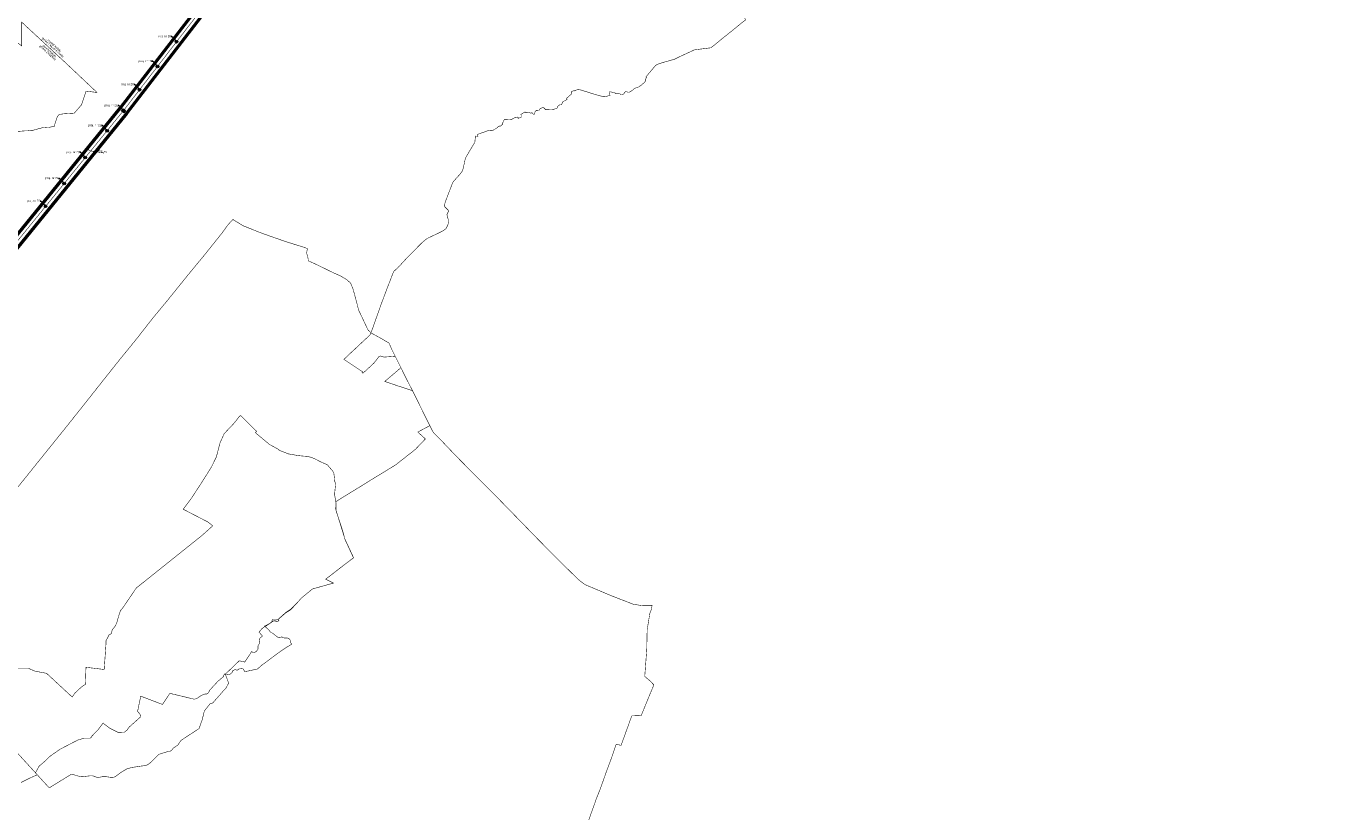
# Model space of a CAD drawing. Header units: metres. Extents: x 6442561 to 6528666, y 5729610 to 6030272.
# Tile 45 of 51: x 6516064 to 6528666, y 5740479 to 5747982. Entities that reach past the tile are written whole.
import ezdxf
from ezdxf import colors
from ezdxf.entities.mleader import LeaderData, LeaderLine
from ezdxf.math import Vec2, Vec3

# ---------------------------------------------------------------- set-up
doc = ezdxf.new("R2010")
doc.units = ezdxf.units.M
doc.linetypes.add('ACAD_ISO10W100', pattern=[18, 12, -3, 0, -3])
doc.linetypes.add('DASHDOT', pattern=[4, 2, -0.9, 0.2, -0.9])
doc.layers.get('0').update_dxf_attribs({"lineweight": 0})
for name, color, linetype, lineweight in [('#Podkład', 7, 'Continuous', 0), ('@obiekty krzyżowane', 5, 'Continuous', 15), ('@opis podziału adm', 6, 'DASHDOT', 20), ('@opis słupów', 1, 'Continuous', 15), ('@opisy', 7, 'Continuous', 15), ('@Oś linii poglądowa', 1, 'Continuous', 15), ('@słupy', 1, 'Continuous', 0), ('_NATURA2000', 94, 'Continuous', 15), ('_zakres', 4, 'Continuous', 20), ('EI_Gminy_granice', 6, 'Continuous', 40)]:
    doc.layers.add(name, color=color, linetype=linetype, lineweight=lineweight)
doc.styles.add('Arial Narrow', font='ARIALN.TTF')
doc.styles.get("Standard").update_dxf_attribs({"font": 'arial.ttf'})

# ---------------------------------------------------------------- blocks, each defined once
blk = doc.blocks.new('*U2')
at = {"lineweight": 30}
h = blk.add_hatch(color=0, dxfattribs=at)
h.dxf.hatch_style = 1
h.paths.add_polyline_path([(-30, -1, 1), (30, -1, 1)])
at = {"layer": '#Podkład', "color": 0, "linetype": 'Continuous'}
blk.add_circle((0, -1), 30, dxfattribs=at)
blk = doc.blocks.new('*U3')
at = {"layer": '#Podkład', "linetype": 'Continuous', "transparency": 33554687}
h = blk.add_hatch(color=0, dxfattribs=at)
h.dxf.hatch_style = 1
h.paths.add_polyline_path([(-21, 18), (21, 18), (21, -21), (-21, -21)])
at = {"color": 0}
blk.add_lwpolyline([(-21, 18), (21, 18), (21, -21), (-21, -21)], close=True, dxfattribs=at)
at = {"layer": '@słupy', "color": 0, "linetype": 'Continuous'}
blk.add_lwpolyline([(-21, 18), (21, 18), (21, -21), (-21, -21)], close=True, dxfattribs=at)

msp = doc.modelspace()

# ---------------------------------------------------------------- linework, layer by layer
at = {"layer": '@obiekty krzyżowane', "linetype": 'ACAD_ISO10W100', "ltscale": 0.2, "const_width": 5, "flags": 128}
for points in [[(6516668, 5746794), (6516631, 5746823)], [(6516668, 5746794), (6516805, 5746772)]]:
    msp.add_lwpolyline(points, dxfattribs=at)
at = {"layer": '_NATURA2000', "color": 7, "ltscale": 0.5, "const_width": 5, "flags": 128}
for points in [[(6515947, 5743536), (6516180, 5743826), (6516419, 5744123), (6516569, 5744311), (6516804, 5744608), (6516947, 5744788), (6517113, 5744992), (6517270, 5745193), (6517409, 5745361), (6517618, 5745620), (6517756, 5745787), (6517933, 5746008), (6517991, 5746088), (6518033, 5746134), (6518039, 5746137), (6518044, 5746132), (6518135, 5746077), (6518299, 5746011), (6518543, 5745925), (6518721, 5745870), (6518748, 5745858), (6518741, 5745817), (6518756, 5745759), (6518755, 5745743), (6518820, 5745714), (6518865, 5745692), (6518994, 5745629), (6519062, 5745599), (6519125, 5745562), (6519161, 5745529), (6519185, 5745471), (6519222, 5745333), (6519238, 5745270), (6519281, 5745180), (6519306, 5745126), (6519329, 5745079), (6519360, 5745051), (6519452, 5745001), (6519528, 5744956), (6519553, 5744899), (6519632, 5744741), (6519678, 5744646), (6519754, 5744498), (6519881, 5744242), (6519943, 5744116), (6519957, 5744096), (6520038, 5744014), (6520118, 5743930), (6520205, 5743840), (6520385, 5743658), (6520496, 5743548), (6520629, 5743412), (6520785, 5743252), (6520949, 5743083), (6521056, 5742975), (6521209, 5742822), (6521335, 5742698), (6521398, 5742649), (6521651, 5742542), (6521863, 5742460), (6521936, 5742449), (6522041, 5742450), (6522035, 5742415), (6522019, 5742370), (6521994, 5742215), (6521990, 5742027), (6521971, 5741771), (6522020, 5741729), (6522058, 5741690), (6522017, 5741592), (6521938, 5741399), (6521918, 5741396), (6521847, 5741394), (6521759, 5741151), (6521745, 5741112), (6521698, 5741122), (6521659, 5741008), (6521595, 5740834), (6521546, 5740696), (6521512, 5740611), (6521420, 5740353)], [(6515967, 5741850), (6516079, 5741850), (6516143, 5741822), (6516257, 5741800), (6516501, 5741574), (6516527, 5741611), (6516563, 5741646), (6516598, 5741676), (6516627, 5741694), (6516633, 5741858), (6516807, 5741837), (6516824, 5742081), (6516825, 5742115), (6516838, 5742137), (6516853, 5742167), (6516875, 5742180), (6516884, 5742216), (6516915, 5742255), (6516930, 5742293), (6516947, 5742354), (6516962, 5742399), (6516988, 5742431), (6517114, 5742616), (6517743, 5743119), (6517844, 5743210), (6517795, 5743248), (6517562, 5743368), (6517639, 5743471), (6517732, 5743614), (6517743, 5743631), (6517765, 5743666), (6517831, 5743771), (6517872, 5743855), (6517878, 5743866), (6517914, 5744004), (6517953, 5744090), (6517962, 5744099), (6517979, 5744118), (6518010, 5744150), (6518049, 5744192), (6518095, 5744251), (6518110, 5744264), (6518262, 5744114), (6518252, 5744099), (6518379, 5743993), (6518389, 5743986), (6518459, 5743948), (6518462, 5743946), (6518465, 5743945), (6518473, 5743939), (6518480, 5743931), (6518568, 5743897), (6518601, 5743891), (6518616, 5743889), (6518625, 5743887), (6518641, 5743884), (6518655, 5743882), (6518663, 5743881), (6518698, 5743877), (6518751, 5743873), (6518763, 5743870), (6518796, 5743860), (6518830, 5743845), (6518863, 5743827), (6518902, 5743809), (6518906, 5743807), (6518915, 5743804), (6518940, 5743792), (6518993, 5743729), (6519001, 5743712), (6519003, 5743696), (6519006, 5743670), (6519007, 5743660), (6519009, 5743635), (6519018, 5743612), (6519017, 5743601), (6519009, 5743524), (6519008, 5743509), (6519020, 5743437), (6519020, 5743430), (6519021, 5743421), (6519023, 5743351), (6519089, 5743150), (6519106, 5743083), (6519109, 5743078), (6519151, 5742988), (6519180, 5742926), (6519189, 5742904), (6519096, 5742834), (6519048, 5742796), (6518923, 5742700), (6518997, 5742663), (6518991, 5742661), (6518828, 5742615), (6518797, 5742607), (6518690, 5742519), (6518660, 5742484), (6518586, 5742411), (6518543, 5742383), (6518469, 5742317)], [(6518469, 5742317), (6518447, 5742309), (6518422, 5742312), (6518415, 5742313), (6518410, 5742304), (6518409, 5742292), (6518384, 5742275), (6518359, 5742261), (6518339, 5742252), (6518376, 5742218), (6518391, 5742200), (6518395, 5742195), (6518406, 5742188), (6518416, 5742184), (6518435, 5742169), (6518474, 5742139), (6518487, 5742144), (6518497, 5742147), (6518506, 5742147), (6518516, 5742143), (6518527, 5742137), (6518546, 5742138), (6518560, 5742137), (6518571, 5742133), (6518587, 5742114), (6518588, 5742095), (6518598, 5742078), (6518554, 5742052), (6518508, 5742022), (6518407, 5741949), (6518370, 5741920), (6518315, 5741880), (6518272, 5741842), (6518151, 5741816), (6518131, 5741847), (6518112, 5741844), (6518094, 5741842), (6518088, 5741838), (6518081, 5741831), (6518071, 5741831), (6518063, 5741837), (6518051, 5741834), (6518046, 5741829), (6518036, 5741828), (6518034, 5741815), (6518032, 5741811), (6518022, 5741802), (6518014, 5741795), (6517997, 5741789), (6517986, 5741791), (6517957, 5741794), (6517947, 5741781), (6517949, 5741771), (6517892, 5741723), (6517855, 5741683), (6517816, 5741640), (6517802, 5741614), (6517787, 5741602), (6517769, 5741603), (6517754, 5741596), (6517736, 5741590), (6517691, 5741559), (6517666, 5741553), (6517569, 5741577), (6517434, 5741609), (6517364, 5741503), (6517156, 5741582), (6517126, 5741437), (6517141, 5741419), (6517156, 5741398), (6517152, 5741382), (6517045, 5741286), (6517025, 5741258), (6517003, 5741239), (6516986, 5741238), (6516969, 5741237), (6516952, 5741237), (6516938, 5741237), (6516901, 5741255), (6516858, 5741277), (6516796, 5741325), (6516745, 5741257), (6516688, 5741199), (6516683, 5741187), (6516672, 5741181), (6516612, 5741180), (6516553, 5741162), (6516384, 5741074), (6516291, 5741009), (6516231, 5740952), (6516185, 5740913), (6516151, 5740851), (6516166, 5740830), (6516096, 5740799), (6516012, 5740757)]]:
    msp.add_lwpolyline(points, dxfattribs=at)

# ---------------------------------------------------------------- block references
at = {"layer": '@słupy', "linetype": 'Continuous', "xscale": 0.4184172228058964, "yscale": 0.4184172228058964, "zscale": 0.4184172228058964, "rotation": 259.5500809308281}
for p in [(6517499, 5747836), (6517316, 5747599), (6517145, 5747377), (6516835, 5746985), (6516626, 5746729), (6516425, 5746481), (6516248, 5746263)]:
    msp.add_blockref('*U2', p, dxfattribs=at)
at = {"layer": '@słupy', "color": 1, "linetype": 'Continuous', "xscale": 0.6389805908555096, "yscale": 0.6389805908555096, "zscale": 0.6389805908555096, "rotation": 142.4029308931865}
msp.add_blockref('*U3', (6516991, 5747175), dxfattribs=at)

# ---------------------------------------------------------------- texts
at = {"layer": '@opis podziału adm', "insert": (6516194, 5747858), "char_height": 20, "attachment_point": 4, "rotation": 317.5983, "line_spacing_factor": 0.7, "bg_fill": 3, "box_fill_scale": 1.2, "bg_fill_color": 256, "bg_fill_transparency": 0}
msp.add_mtext_dynamic_manual_height_columns('\\pxqc;powiat kaliski\\Pgmina Ceków-Kolonia\\P\\pi6.71062,q*;\\P\\pi0,qc;powiat kaliski\\Pgmina Żelazków', width=281.96, gutter_width=200, heights=[136], dxfattribs=at)

# ---------------------------------------------------------------- next in the draw order: texts
at = {"layer": '@opisy', "color": 5, "insert": (6516786, 5746790), "char_height": 20, "attachment_point": 5, "rotation": 350.0498, "style": 'Arial Narrow', "bg_fill": 3, "box_fill_scale": 1, "bg_fill_color": 256, "bg_fill_transparency": 0}
msp.add_mtext_dynamic_manual_height_columns('Linia nn', width=95.92, gutter_width=12.5, heights=[20.7], dxfattribs=at)

# ---------------------------------------------------------------- next in the draw order: linework, layer by layer
at = {"layer": '@Oś linii poglądowa', "color": 1, "linetype": 'ACAD_ISO10W100', "ltscale": 0.2, "const_width": 5, "flags": 128}
msp.add_lwpolyline([(6520656, 5751553), (6520643, 5751552), (6520549, 5751576), (6520307, 5751481), (6518866, 5749610), (6516990, 5747176), (6514484, 5744093), (6512784, 5740020), (6512673, 5739752), (6511867, 5737373), (6509563, 5735877), (6509542, 5735627), (6509411, 5735625), (6509264, 5735683), (6509131, 5735602), (6508937, 5735130), (6508277, 5733553), (6508162, 5733276), (6507841, 5732801), (6507319, 5732791), (6507272, 5732779)], dxfattribs=at)
at = {"layer": 'EI_Gminy_granice', "linetype": 'ACAD_ISO10W100', "ltscale": 0.5, "const_width": 5, "flags": 128}
msp.add_lwpolyline([(6513417, 5744088), (6513646, 5744031), (6513688, 5744019), (6513697, 5744017), (6513782, 5743996), (6513874, 5743967), (6513890, 5743968), (6513952, 5743971), (6513962, 5743970), (6513985, 5743965), (6514050, 5743950), (6514081, 5743943), (6514095, 5743939), (6514118, 5743933), (6514173, 5743922), (6514225, 5743909), (6514230, 5743908), (6514233, 5743908), (6514248, 5743905), (6514259, 5743904), (6514269, 5743903), (6514325, 5743901), (6514358, 5743899), (6514392, 5743898), (6514397, 5743908), (6514404, 5743921), (6514412, 5743937), (6514416, 5743945), (6514425, 5743965), (6514482, 5744081), (6514490, 5744096), (6514508, 5744129), (6514510, 5744133), (6514512, 5744137), (6514521, 5744154), (6514524, 5744159), (6514533, 5744176), (6514561, 5744227), (6514578, 5744258), (6514579, 5744261), (6514591, 5744288), (6514623, 5744358), (6514629, 5744371), (6514629, 5744371), (6514640, 5744394), (6514641, 5744399), (6514663, 5744445), (6514677, 5744476), (6514681, 5744484), (6514694, 5744512), (6514699, 5744523), (6514727, 5744581), (6514750, 5744629), (6514778, 5744688), (6514822, 5744683), (6514825, 5744688), (6514924, 5744805), (6514955, 5744842), (6514964, 5744853), (6514965, 5744854), (6514976, 5744866), (6515020, 5744918), (6515066, 5744972), (6515105, 5745018), (6515109, 5745033), (6515124, 5745099), (6515125, 5745104), (6515135, 5745183), (6515137, 5745193), (6515133, 5745232), (6515128, 5745261), (6515119, 5745288), (6515118, 5745295), (6515078, 5745301), (6515050, 5745306), (6515130, 5745577), (6515169, 5745746), (6515091, 5745774), (6515036, 5745796), (6515012, 5745806), (6515013, 5745811), (6515062, 5746026), (6515098, 5746187), (6515099, 5746190), (6515109, 5746238), (6515111, 5746251), (6515052, 5746264), (6515048, 5746265), (6515023, 5746271), (6515044, 5746382), (6515067, 5746409), (6515068, 5746411), (6515074, 5746417), (6515088, 5746430), (6515091, 5746433), (6515133, 5746473), (6515139, 5746488), (6515140, 5746492), (6515139, 5746557), (6515138, 5746607), (6515141, 5746622), (6515147, 5746637), (6515148, 5746640), (6515149, 5746643), (6515164, 5746700), (6515169, 5746722), (6515172, 5746759), (6515177, 5746795), (6515213, 5746799), (6515244, 5746803), (6515274, 5746806), (6515335, 5746812), (6515370, 5746836), (6515401, 5746856), (6515432, 5746876), (6515457, 5746893), (6515463, 5746897), (6515477, 5746905), (6515486, 5746909), (6515518, 5746923), (6515543, 5746930), (6515751, 5746962), (6515794, 5746957), (6515819, 5746959), (6515859, 5746968), (6515863, 5746968), (6515917, 5746966), (6515973, 5746977), (6515978, 5746978), (6516047, 5746984), (6516072, 5746984), (6516100, 5746988), (6516112, 5746989), (6516126, 5746989), (6516149, 5746996), (6516179, 5747004), (6516221, 5747015), (6516244, 5747017), (6516267, 5747020), (6516284, 5747018), (6516310, 5747024), (6516325, 5747027), (6516329, 5747025), (6516343, 5747072), (6516359, 5747117), (6516370, 5747135), (6516397, 5747143), (6516405, 5747145), (6516412, 5747146), (6516420, 5747147), (6516434, 5747148), (6516466, 5747150), (6516521, 5747153), (6516590, 5747233), (6516633, 5747361), (6516634, 5747364), (6516639, 5747363), (6516738, 5747351), (6516519, 5747558), (6516515, 5747562), (6516433, 5747639), (6516432, 5747640), (6516363, 5747704), (6516227, 5747830), (6516105, 5747943), (6516018, 5748024), (6516018, 5747796), (6515970, 5747833), (6515935, 5747860), (6515864, 5748012), (6515788, 5748207), (6515766, 5748262), (6515762, 5748275), (6515758, 5748289), (6515738, 5748352), (6515737, 5748405), (6515734, 5748512), (6515734, 5748538), (6515731, 5748632), (6515730, 5748756), (6515729, 5748871), (6515728, 5748980), (6515731, 5749059), (6515732, 5749105), (6515736, 5749146), (6515737, 5749145), (6515760, 5749131), (6515799, 5749106), (6515812, 5749101), (6515850, 5749096), (6515906, 5749088), (6515953, 5749078), (6515957, 5749077), (6516064, 5749055), (6516101, 5749049), (6516140, 5749054), (6516198, 5749061), (6516258, 5749069), (6516301, 5749075), (6516328, 5749080), (6516391, 5749082), (6516397, 5749082), (6516453, 5749081), (6516457, 5749080), (6516483, 5749077), (6516487, 5749077), (6516522, 5749071), (6516566, 5749059), (6516592, 5749051), (6516667, 5749025), (6516670, 5749023), (6516674, 5749019), (6516679, 5749017), (6516724, 5749073), (6516730, 5749082), (6516737, 5749103), (6516745, 5749116), (6516763, 5749132), (6516774, 5749150), (6516790, 5749172), (6516796, 5749183), (6516808, 5749210), (6516814, 5749225), (6516840, 5749252), (6516847, 5749263), (6516847, 5749282), (6516845, 5749304), (6516870, 5749372), (6516945, 5749580), (6516967, 5749575), (6517007, 5749688), (6517007, 5749691), (6517009, 5749696), (6517028, 5749751), (6517029, 5749753), (6517032, 5749762), (6517054, 5749825), (6517066, 5749864), (6517074, 5749888), (6517076, 5749894), (6517078, 5749897), (6517099, 5749955), (6517082, 5749966), (6517096, 5750006), (6517087, 5750016), (6517075, 5750029), (6517063, 5750040), (6517113, 5750206), (6517122, 5750246), (6517123, 5750255), (6517090, 5750251), (6517074, 5750251), (6517102, 5750374), (6517103, 5750378), (6517130, 5750501), (6517146, 5750550), (6517147, 5750554), (6517175, 5750646), (6517223, 5750792), (6517272, 5750912), (6517330, 5751080), (6517129, 5751145), (6517039, 5751186), (6516926, 5751266), (6516815, 5751312), (6516744, 5751351), (6516684, 5751386), (6516612, 5751459), (6516522, 5751618), (6516488, 5751663), (6516483, 5751668), (6516488, 5751675), (6516512, 5751715), (6516574, 5751798), (6516628, 5751866), (6516648, 5751895), (6516482, 5752012), (6516527, 5752143), (6516536, 5752168), (6516537, 5752173), (6516545, 5752185), (6516548, 5752186), (6516565, 5752210), (6516571, 5752249), (6516579, 5752279), (6516605, 5752333), (6516652, 5752518), (6516654, 5752524), (6516671, 5752523), (6516763, 5752524), (6516793, 5752521), (6516816, 5752514), (6516874, 5752492), (6516887, 5752487), (6516916, 5752472), (6516955, 5752454), (6516946, 5752506), (6516926, 5752632), (6516925, 5752634), (6516920, 5752668), (6516922, 5752673), (6516948, 5752679), (6516971, 5752683), (6516999, 5752689), (6517025, 5752695), (6517042, 5752798), (6517086, 5752799), (6517097, 5752799), (6517133, 5752799), (6517168, 5752799), (6517225, 5752799), (6517257, 5752812), (6517359, 5752854), (6517399, 5752867), (6517429, 5752877), (6517434, 5752881), (6517439, 5752884), (6517448, 5752879), (6517493, 5752848), (6517490, 5752793), (6517490, 5752789), (6517741, 5752842), (6517733, 5752867), (6517733, 5752873), (6517743, 5752891), (6517745, 5752901), (6517736, 5752921), (6517744, 5752919), (6517758, 5752916), (6517781, 5752915), (6517819, 5752920), (6517831, 5752925), (6517841, 5752931), (6517855, 5752869), (6517859, 5752867), (6517949, 5752893), (6517955, 5752895), (6517964, 5752897), (6518013, 5752911), (6518023, 5752916), (6518047, 5752926), (6518067, 5752937), (6518100, 5752959), (6518105, 5752963), (6518129, 5752983), (6518151, 5753000), (6518177, 5753017), (6518151, 5753079), (6518153, 5753083), (6518202, 5753120), (6518206, 5753127), (6518236, 5753147), (6518247, 5753155), (6518250, 5753163), (6518135, 5753213), (6518131, 5753215), (6518127, 5753217), (6518080, 5753219), (6518022, 5753221), (6518005, 5753220), (6517976, 5753218), (6517945, 5753215), (6517877, 5753226), (6517812, 5753236), (6517800, 5753240), (6517792, 5753245), (6517766, 5753262), (6517781, 5753275), (6517813, 5753300), (6517828, 5753313), (6517885, 5753374), (6517946, 5753440), (6518007, 5753507), (6518041, 5753544), (6518071, 5753577), (6518086, 5753594), (6518094, 5753607), (6518096, 5753610), (6518097, 5753611), (6518105, 5753623), (6518107, 5753627), (6518104, 5753632), (6518096, 5753647), (6518076, 5753687), (6518156, 5753727), (6518162, 5753730), (6518344, 5753824), (6518348, 5753826), (6518505, 5753906), (6518672, 5753992), (6518863, 5754090), (6518881, 5754052), (6518908, 5753996), (6518953, 5753902), (6518956, 5753894), (6518984, 5753835), (6519002, 5753797), (6519035, 5753728), (6519093, 5753607), (6519119, 5753553), (6519141, 5753510), (6519235, 5753318), (6519237, 5753313), (6519244, 5753316), (6519315, 5753345), (6519546, 5753447), (6519565, 5753456), (6519585, 5753465), (6519668, 5753503), (6519784, 5753552), (6519974, 5753636), (6520008, 5753649), (6520062, 5753673), (6520082, 5753683), (6520111, 5753696), (6520173, 5753723), (6520409, 5753826), (6520320, 5754015), (6520194, 5754293), (6520093, 5754516), (6520383, 5754594), (6520529, 5754637), (6520390, 5754957), (6520460, 5754969), (6520809, 5754995), (6520813, 5754995), (6521060, 5754998), (6521218, 5754964), (6521307, 5754943), (6521328, 5754942), (6521376, 5754933), (6521398, 5754918), (6521595, 5754865), (6521667, 5754847), (6521777, 5754805), (6521781, 5754803), (6521879, 5754765), (6521916, 5754743), (6521923, 5754747), (6521930, 5754741), (6521933, 5754740), (6521955, 5754724), (6521983, 5754704), (6522059, 5754750), (6522104, 5754778), (6522142, 5754803), (6522280, 5754890), (6522323, 5754918), (6522369, 5754946), (6522505, 5755032), (6522667, 5755132), (6522717, 5755163), (6522727, 5755136), (6522773, 5754969), (6522653, 5754874), (6522486, 5754747), (6522489, 5754744), (6522711, 5754541), (6522716, 5754537), (6522802, 5754458), (6522951, 5754322), (6522958, 5754316), (6522988, 5754289), (6523032, 5754247), (6523066, 5754215), (6523187, 5754096), (6523213, 5754074), (6523273, 5754024), (6523371, 5753933), (6523463, 5753848), (6523525, 5753790), (6523592, 5753726), (6523616, 5753704), (6523635, 5753685), (6523664, 5753656), (6523692, 5753459), (6523698, 5753413), (6523728, 5753207), (6523733, 5753171), (6523761, 5752983), (6523762, 5752980), (6523833, 5752876), (6523863, 5752832), (6523924, 5752743), (6524013, 5752613), (6524018, 5752607), (6524019, 5752605), (6524064, 5752537), (6524065, 5752536), (6524069, 5752530), (6524249, 5752401), (6524252, 5752399), (6524254, 5752397), (6524258, 5752394), (6524258, 5752400), (6524257, 5752403), (6524256, 5752406), (6524231, 5752550), (6524230, 5752555), (6524226, 5752581), (6524219, 5752622), (6524317, 5752613), (6524466, 5752600), (6524508, 5752590), (6524523, 5752589), (6524538, 5752587), (6524556, 5752585), (6524566, 5752584), (6524575, 5752583), (6524590, 5752581), (6524612, 5752579), (6524629, 5752577), (6524644, 5752575), (6524654, 5752574), (6524671, 5752572), (6524688, 5752570), (6524704, 5752568), (6524721, 5752567), (6524734, 5752565), (6524750, 5752563), (6524769, 5752561), (6524785, 5752559), (6524801, 5752558), (6524816, 5752556), (6524834, 5752554), (6524850, 5752552), (6524858, 5752551), (6524866, 5752550), (6524885, 5752548), (6524899, 5752546), (6524914, 5752544), (6524931, 5752542), (6524950, 5752540), (6524963, 5752538), (6524980, 5752536), (6525000, 5752534), (6525007, 5752533), (6525015, 5752532), (6525031, 5752531), (6525049, 5752529), (6525066, 5752527), (6525076, 5752526), (6525086, 5752525), (6525101, 5752524), (6525093, 5752270), (6525091, 5752198), (6525092, 5752191), (6525089, 5752060), (6525099, 5752062), (6525176, 5752076), (6525208, 5752081), (6525213, 5752082), (6525264, 5752091), (6525405, 5752123), (6525463, 5752136), (6525644, 5752175), (6525704, 5752189), (6525880, 5752225), (6526113, 5752271), (6526114, 5752273), (6526128, 5752548), (6526168, 5752579), (6526196, 5752595), (6526228, 5752597), (6526365, 5752610), (6526365, 5752612), (6526389, 5752775), (6526395, 5752815), (6526432, 5752824), (6526471, 5752834), (6526476, 5752835), (6526557, 5752825), (6526609, 5752818), (6526629, 5752815), (6526673, 5752809), (6526677, 5752808), (6526726, 5752802), (6526743, 5752799), (6526760, 5752797), (6526813, 5752790), (6526807, 5752832), (6526806, 5752836), (6526788, 5752965), (6526787, 5752970), (6526786, 5752982), (6526784, 5752993), (6526781, 5753013), (6526781, 5753016), (6526779, 5753031), (6526778, 5753034), (6526777, 5753042), (6526777, 5753048), (6526775, 5753058), (6526774, 5753066), (6526771, 5753085), (6526762, 5753131), (6526805, 5753137), (6526836, 5753142), (6526868, 5753147), (6526893, 5753151), (6526902, 5753153), (6526925, 5753157), (6526933, 5753158), (6526965, 5753163), (6526987, 5753166), (6527010, 5753170), (6527050, 5753176), (6527073, 5753180), (6527105, 5753185), (6527131, 5753189), (6527165, 5753195), (6527194, 5753199), (6527215, 5753203), (6527227, 5753205), (6527230, 5753205), (6527246, 5753208), (6527269, 5753211), (6527280, 5753213), (6527293, 5753215), (6527316, 5753219), (6527333, 5753222), (6527355, 5753225), (6527361, 5753226), (6527433, 5753237), (6527440, 5753239), (6527478, 5753245), (6527482, 5753245), (6527486, 5753246), (6527521, 5753252), (6527581, 5753261), (6527625, 5752994), (6527634, 5752995), (6527674, 5753001), (6527716, 5753006), (6527717, 5753006), (6527739, 5753009), (6527756, 5753011), (6527760, 5753012), (6527839, 5753023), (6527875, 5753028), (6527883, 5753029), (6527910, 5753033), (6527924, 5753035), (6527940, 5753038), (6527942, 5753038), (6527963, 5753041), (6527971, 5753042), (6527973, 5753042), (6527977, 5753043), (6528001, 5753046), (6528027, 5753050), (6528068, 5753056), (6528087, 5753059), (6528104, 5753062), (6528105, 5753062), (6528107, 5753063), (6528127, 5753065), (6528129, 5753066), (6528138, 5753067), (6528153, 5753069), (6528163, 5753070), (6528175, 5753072), (6528177, 5753072), (6528217, 5753078), (6528224, 5753079), (6528283, 5752724), (6528283, 5752719), (6528326, 5752459), (6528397, 5752481), (6528430, 5752490), (6528464, 5752501), (6528473, 5752503), (6528478, 5752505), (6528492, 5752509), (6528493, 5752496), (6528495, 5752427), (6528495, 5752392), (6528496, 5752378), (6528496, 5752356), (6528497, 5752340), (6528499, 5752323), (6528504, 5752303), (6528511, 5752285), (6528513, 5752281), (6528517, 5752272), (6528552, 5752229), (6528560, 5752220), (6528562, 5752217), (6528571, 5752200), (6528576, 5752185), (6528581, 5752166), (6528583, 5752157), (6528584, 5752149), (6528586, 5752126), (6528583, 5752094), (6528580, 5752082), (6528576, 5752054), (6528576, 5752002), (6528577, 5751996), (6528586, 5751903), (6528588, 5751871), (6528590, 5751822), (6528594, 5751769), (6528595, 5751739), (6528601, 5751704), (6528607, 5751673), (6528609, 5751664), (6528609, 5751659), (6528615, 5751641), (6528620, 5751629), (6528649, 5751555), (6528649, 5751552), (6528651, 5751509), (6528652, 5751501), (6528652, 5751491), (6528664, 5751430), (6528663, 5751405), (6528663, 5751399), (6528660, 5751334), (6528644, 5751305), (6528637, 5751293), (6528623, 5751267), (6528621, 5751264), (6528618, 5751258), (6528597, 5751220), (6528591, 5751210), (6528590, 5751208), (6528588, 5751203), (6528577, 5751182), (6528572, 5751160), (6528572, 5751153), (6528572, 5751147), (6528572, 5751137), (6528571, 5751130), (6528571, 5751121), (6528570, 5751119), (6528568, 5751114), (6528532, 5751039), (6528529, 5751033), (6528516, 5751007), (6528515, 5751000), (6528509, 5750965), (6528506, 5750959), (6528505, 5750957), (6528483, 5750907), (6528496, 5750891), (6528504, 5750873), (6528516, 5750845), (6528531, 5750812), (6528545, 5750785), (6528543, 5750785), (6528538, 5750786), (6528480, 5750779), (6528452, 5750776), (6528420, 5750785), (6528388, 5750793), (6528360, 5750801), (6528334, 5750809), (6528306, 5750816), (6528271, 5750826), (6528260, 5750829), (6528242, 5750828), (6528182, 5750830), (6528087, 5750842), (6528082, 5750843), (6528079, 5750844), (6528070, 5750842), (6528067, 5750841), (6527987, 5750822), (6527946, 5750814), (6527885, 5750800), (6527857, 5750794), (6527819, 5750786), (6527738, 5750769), (6527700, 5750760), (6527696, 5750760), (6527664, 5750754), (6527645, 5750751), (6527623, 5750746), (6527597, 5750741), (6527586, 5750739), (6527573, 5750736), (6527563, 5750734), (6527552, 5750732), (6527551, 5750732), (6527548, 5750731), (6527522, 5750726), (6527500, 5750723), (6527496, 5750721), (6527478, 5750717), (6527462, 5750714), (6527457, 5750714), (6527445, 5750711), (6527435, 5750709), (6527430, 5750708), (6527427, 5750707), (6527422, 5750706), (6527408, 5750704), (6527398, 5750702), (6527393, 5750701), (6527389, 5750700), (6527350, 5750693), (6527309, 5750685), (6527293, 5750681), (6527279, 5750678), (6527246, 5750672), (6527214, 5750665), (6527187, 5750660), (6527164, 5750656), (6527156, 5750655), (6527141, 5750652), (6527114, 5750646), (6527091, 5750642), (6527054, 5750634), (6527026, 5750628), (6527016, 5750626), (6526995, 5750622), (6526968, 5750616), (6526953, 5750614), (6526939, 5750610), (6526912, 5750605), (6526902, 5750603), (6526885, 5750599), (6526860, 5750594), (6526833, 5750589), (6526792, 5750581), (6526749, 5750573), (6526744, 5750572), (6526705, 5750564), (6526691, 5750558), (6526659, 5750553), (6526625, 5750544), (6526619, 5750542), (6526608, 5750540), (6526597, 5750537), (6526588, 5750535), (6526576, 5750533), (6526565, 5750529), (6526559, 5750527), (6526542, 5750523), (6526541, 5750523), (6526518, 5750517), (6526514, 5750516), (6526498, 5750512), (6526464, 5750503), (6526427, 5750494), (6526353, 5750476), (6526319, 5750468), (6526311, 5750466), (6526284, 5750458), (6526211, 5750437), (6526207, 5750437), (6526116, 5750411), (6526038, 5750380), (6526020, 5750369), (6525999, 5750362), (6525982, 5750354), (6525960, 5750339), (6525916, 5750322), (6525876, 5750299), (6525862, 5750292), (6525852, 5750280), (6525842, 5750266), (6525835, 5750238), (6525830, 5750226), (6525818, 5750205), (6525801, 5750184), (6525775, 5750160), (6525766, 5750148), (6525763, 5750137), (6525762, 5750094), (6525760, 5750038), (6525759, 5750030), (6525756, 5750023), (6525738, 5750003), (6525705, 5749966), (6525632, 5749888), (6525613, 5749864), (6525579, 5749806), (6525577, 5749810), (6525528, 5749830), (6525497, 5749837), (6525487, 5749841), (6525437, 5749861), (6525424, 5749833), (6525422, 5749827), (6525384, 5749738), (6525349, 5749648), (6525326, 5749600), (6525323, 5749596), (6525307, 5749554), (6525184, 5749501), (6525062, 5749449), (6525013, 5749429), (6525008, 5749426), (6524867, 5749369), (6524865, 5749368), (6524799, 5749338), (6524773, 5749327), (6524718, 5749303), (6524705, 5749297), (6524704, 5749297), (6524700, 5749295), (6524677, 5749285), (6524646, 5749271), (6524612, 5749256), (6524588, 5749246), (6524539, 5749226), (6524523, 5749219), (6524491, 5749205), (6524467, 5749196), (6524447, 5749188), (6524444, 5749186), (6524422, 5749178), (6524406, 5749171), (6524401, 5749169), (6524396, 5749167), (6524372, 5749157), (6524348, 5749147), (6524325, 5749138), (6524305, 5749129), (6524288, 5749122), (6524282, 5749120), (6524228, 5749098), (6524212, 5749092), (6524202, 5749087), (6524170, 5749075), (6523986, 5748999), (6524006, 5748936), (6524004, 5748934), (6524001, 5748932), (6523915, 5748855), (6523826, 5748776), (6523772, 5748728), (6523668, 5748634), (6523626, 5748597), (6523515, 5748497), (6523431, 5748423), (6523386, 5748381), (6523386, 5748381), (6523267, 5748276), (6523200, 5748266), (6523163, 5748250), (6523093, 5748233), (6523074, 5748226), (6523003, 5748176), (6522917, 5748102), (6522913, 5748101), (6522933, 5748043), (6522886, 5748007), (6522845, 5747973), (6522802, 5747938), (6522705, 5747861), (6522679, 5747839), (6522622, 5747793), (6522604, 5747778), (6522445, 5747758), (6522292, 5747687), (6522254, 5747668), (6522133, 5747634), (6522092, 5747620), (6522071, 5747606), (6522064, 5747597), (6522018, 5747542), (6521982, 5747499), (6521989, 5747494), (6521980, 5747481), (6521977, 5747477), (6521977, 5747459), (6521966, 5747444), (6521953, 5747434), (6521941, 5747423), (6521930, 5747416), (6521915, 5747405), (6521902, 5747398), (6521881, 5747393), (6521867, 5747384), (6521856, 5747373), (6521845, 5747366), (6521837, 5747361), (6521832, 5747358), (6521821, 5747353), (6521810, 5747354), (6521805, 5747355), (6521793, 5747360), (6521788, 5747359), (6521783, 5747354), (6521768, 5747336), (6521763, 5747332), (6521759, 5747330), (6521743, 5747332), (6521733, 5747338), (6521729, 5747340), (6521710, 5747344), (6521691, 5747339), (6521686, 5747347), (6521657, 5747354), (6521637, 5747358), (6521631, 5747353), (6521631, 5747344), (6521636, 5747331), (6521640, 5747323), (6521631, 5747321), (6521593, 5747311), (6521576, 5747310), (6521563, 5747314), (6521518, 5747326), (6521488, 5747335), (6521481, 5747337), (6521429, 5747353), (6521378, 5747369), (6521362, 5747374), (6521352, 5747376), (6521345, 5747377), (6521331, 5747378), (6521320, 5747375), (6521310, 5747370), (6521303, 5747364), (6521297, 5747369), (6521271, 5747360), (6521268, 5747343), (6521271, 5747336), (6521251, 5747319), (6521237, 5747306), (6521225, 5747296), (6521229, 5747285), (6521225, 5747282), (6521215, 5747274), (6521197, 5747268), (6521190, 5747263), (6521184, 5747254), (6521183, 5747250), (6521179, 5747239), (6521170, 5747233), (6521153, 5747231), (6521144, 5747221), (6521140, 5747218), (6521135, 5747204), (6521129, 5747198), (6521097, 5747189), (6521089, 5747189), (6521083, 5747188), (6521071, 5747188), (6521031, 5747186), (6521019, 5747186), (6521019, 5747192), (6521009, 5747202), (6521000, 5747207), (6520990, 5747204), (6520978, 5747200), (6520972, 5747196), (6520967, 5747189), (6520966, 5747182), (6520935, 5747180), (6520923, 5747167), (6520918, 5747146), (6520913, 5747142), (6520905, 5747145), (6520898, 5747155), (6520893, 5747158), (6520884, 5747153), (6520873, 5747156), (6520857, 5747161), (6520849, 5747160), (6520838, 5747157), (6520832, 5747158), (6520827, 5747165), (6520792, 5747144), (6520788, 5747142), (6520790, 5747133), (6520791, 5747121), (6520789, 5747113), (6520782, 5747109), (6520772, 5747108), (6520763, 5747103), (6520759, 5747106), (6520761, 5747114), (6520752, 5747116), (6520740, 5747111), (6520731, 5747111), (6520726, 5747108), (6520692, 5747090), (6520688, 5747096), (6520630, 5747094), (6520613, 5747058), (6520611, 5747054), (6520615, 5747047), (6520607, 5747043), (6520604, 5747035), (6520597, 5747031), (6520586, 5747031), (6520563, 5747019), (6520558, 5747010), (6520550, 5747006), (6520532, 5746997), (6520523, 5746988), (6520512, 5746986), (6520497, 5746986), (6520484, 5746984), (6520473, 5746986), (6520463, 5746982), (6520383, 5746954), (6520372, 5746948), (6520378, 5746933), (6520371, 5746930), (6520361, 5746930), (6520354, 5746934), (6520348, 5746877), (6520343, 5746867), (6520315, 5746821), (6520314, 5746819), (6520280, 5746761), (6520269, 5746743), (6520259, 5746724), (6520253, 5746703), (6520238, 5746631), (6520228, 5746600), (6520218, 5746585), (6520207, 5746571), (6520203, 5746566), (6520200, 5746563), (6520187, 5746549), (6520166, 5746526), (6520148, 5746505), (6520139, 5746494), (6520131, 5746476), (6520117, 5746438), (6520097, 5746388), (6520089, 5746366), (6520084, 5746353), (6520079, 5746340), (6520067, 5746309), (6520059, 5746281), (6520056, 5746271), (6520060, 5746259), (6520075, 5746244), (6520093, 5746226), (6520097, 5746216), (6520086, 5746194), (6520081, 5746184), (6520083, 5746176), (6520087, 5746161), (6520096, 5746128), (6520097, 5746115), (6520090, 5746085), (6520082, 5746069), (6520080, 5746065), (6520078, 5746059), (6520067, 5746045), (6520045, 5746030), (6520009, 5746011), (6519895, 5745957), (6519888, 5745953), (6519865, 5745934), (6519861, 5745931), (6519853, 5745924), (6519836, 5745909), (6519788, 5745860), (6519704, 5745775), (6519633, 5745698), (6519621, 5745687), (6519608, 5745673), (6519571, 5745638), (6519566, 5745624), (6519508, 5745474), (6519458, 5745342), (6519370, 5745093), (6519368, 5745089), (6519360, 5745067), (6519356, 5745055), (6519349, 5745037), (6519321, 5745010), (6519289, 5744981), (6519236, 5744931), (6519198, 5744895), (6519179, 5744878), (6519142, 5744843), (6519134, 5744835), (6519118, 5744820), (6519107, 5744810), (6519097, 5744801), (6519275, 5744682), (6519273, 5744680), (6519269, 5744675), (6519279, 5744668), (6519383, 5744764), (6519432, 5744827), (6519442, 5744831), (6519448, 5744833), (6519480, 5744822), (6519587, 5744830), (6519642, 5744721), (6519487, 5744589), (6519549, 5744568), (6519577, 5744559), (6519594, 5744553), (6519618, 5744545), (6519641, 5744538), (6519667, 5744529), (6519685, 5744523), (6519751, 5744501), (6519754, 5744496), (6519918, 5744167), (6519803, 5744106), (6519818, 5744092), (6519835, 5744077), (6519875, 5744040), (6519790, 5743951), (6519777, 5743938), (6519685, 5743866), (6519591, 5743792), (6519537, 5743759), (6519505, 5743739), (6519396, 5743673), (6519383, 5743665), (6519277, 5743599), (6519192, 5743547), (6519044, 5743456), (6519020, 5743439), (6519022, 5743422), (6519018, 5743370), (6519109, 5743076), (6519189, 5742903), (6519183, 5742900), (6519096, 5742834), (6518923, 5742700), (6518988, 5742667), (6518993, 5742665), (6518997, 5742663), (6518828, 5742615), (6518797, 5742607), (6518690, 5742519), (6518679, 5742506), (6518660, 5742484), (6518596, 5742415), (6518582, 5742403), (6518541, 5742377), (6518527, 5742365), (6518467, 5742314), (6518468, 5742313), (6518476, 5742303), (6518464, 5742298), (6518457, 5742298), (6518447, 5742298), (6518431, 5742302), (6518419, 5742299), (6518406, 5742288), (6518386, 5742275), (6518368, 5742262), (6518355, 5742253), (6518340, 5742246), (6518324, 5742234), (6518316, 5742229), (6518303, 5742214), (6518286, 5742194), (6518319, 5742157), (6518310, 5742149), (6518300, 5742142), (6518294, 5742135), (6518291, 5742118), (6518292, 5742096), (6518286, 5742078), (6518279, 5742069), (6518277, 5742064), (6518277, 5742034), (6518274, 5742026), (6518259, 5742008), (6518243, 5742001), (6518230, 5741999), (6518216, 5742008), (6518214, 5742006), (6518183, 5741958), (6518151, 5741910), (6518150, 5741908), (6518112, 5741917), (6518097, 5741920), (6517989, 5741816), (6517964, 5741792), (6517987, 5741732), (6517996, 5741707), (6517970, 5741659), (6517946, 5741634), (6517909, 5741591), (6517844, 5741517), (6517817, 5741508), (6517763, 5741439), (6517756, 5741408), (6517744, 5741360), (6517722, 5741296), (6517720, 5741292), (6517713, 5741272), (6517573, 5741181), (6517541, 5741159), (6517512, 5741117), (6517504, 5741111), (6517467, 5741085), (6517453, 5741067), (6517448, 5741060), (6517413, 5741052), (6517331, 5741027), (6517251, 5740949), (6517238, 5740938), (6517227, 5740930), (6517216, 5740924), (6517205, 5740921), (6517183, 5740917), (6517133, 5740910), (6517123, 5740908), (6517092, 5740904), (6517071, 5740901), (6517051, 5740895), (6517021, 5740886), (6516986, 5740865), (6516957, 5740846), (6516934, 5740828), (6516918, 5740817), (6516911, 5740812), (6516904, 5740809), (6516897, 5740808), (6516893, 5740807), (6516880, 5740807), (6516865, 5740807), (6516822, 5740813), (6516791, 5740813), (6516783, 5740811), (6516748, 5740805), (6516733, 5740808), (6516704, 5740819), (6516697, 5740820), (6516686, 5740821), (6516665, 5740820), (6516638, 5740817), (6516605, 5740813), (6516588, 5740813), (6516574, 5740815), (6516571, 5740815), (6516565, 5740817), (6516548, 5740822), (6516540, 5740824), (6516532, 5740827), (6516524, 5740829), (6516516, 5740831), (6516495, 5740837), (6516472, 5740823), (6516427, 5740795), (6516424, 5740793), (6516373, 5740762), (6516370, 5740760), (6516365, 5740757), (6516282, 5740706), (6516196, 5740799), (6516167, 5740832), (6516164, 5740835), (6516152, 5740848), (6515995, 5741020), (6515993, 5741022), (6515878, 5741147), (6515863, 5741135), (6515842, 5741117), (6515825, 5741103), (6515808, 5741089), (6515806, 5741088), (6515781, 5741069), (6515779, 5741068), (6515777, 5741066), (6515756, 5741053), (6515737, 5741041), (6515730, 5741059), (6515728, 5741066), (6515689, 5741165), (6515654, 5741192), (6515604, 5741231), (6515549, 5741274), (6515503, 5741310), (6515457, 5741346), (6515450, 5741351), (6515448, 5741353), (6515400, 5741391), (6515297, 5741480), (6515293, 5741484), (6515270, 5741502), (6515203, 5741589), (6515137, 5741664), (6515125, 5741675), (6515081, 5741707), (6514940, 5741810), (6514939, 5741807), (6514924, 5741715), (6514907, 5741611), (6514888, 5741492), (6514887, 5741488), (6514881, 5741450), (6514840, 5741448), (6514788, 5741446), (6514750, 5741445), (6514720, 5741444), (6514715, 5741444), (6514683, 5741443), (6514627, 5741442), (6514557, 5741438), (6514469, 5741434), (6514380, 5741430), (6514339, 5741428), (6514300, 5741426), (6514226, 5741423), (6514161, 5741421), (6514152, 5741420), (6514115, 5741419), (6514085, 5741418), (6514011, 5741416), (6514120, 5741985), (6514126, 5742011), (6514063, 5741983), (6514025, 5742014), (6513996, 5742037), (6513950, 5742073), (6513916, 5742101), (6513880, 5742129), (6513844, 5742157), (6513803, 5742190), (6513733, 5742247), (6513634, 5742327), (6513544, 5742397), (6513546, 5742406), (6513643, 5742825), (6513680, 5742894), (6513683, 5742899), (6513820, 5743150), (6513844, 5743195), (6513926, 5743346), (6513921, 5743347), (6513844, 5743360), (6513807, 5743367), (6513736, 5743379), (6513667, 5743391), (6513586, 5743404), (6513483, 5743422), (6513484, 5743425), (6513520, 5743542), (6513521, 5743545), (6513543, 5743614), (6513546, 5743621), (6513634, 5743907), (6513608, 5743914), (6513571, 5743923), (6513428, 5743960), (6513417, 5744088)], close=True, dxfattribs=at)

# ---------------------------------------------------------------- next in the draw order: leaders
at = {"layer": '@opis słupów'}
ml = msp.add_multileader_mtext('Standard', dxfattribs=at)
ml.set_content('proj. nr 18', color=256)
ml.set_leader_properties()
ml.build(insert=Vec2(0, 0))
ctx = ml.context
ctx.base_point, ctx.char_height, ctx.plane_origin = Vec3(6517320, 5747886), 20, Vec3(6517501, 5747837)
ctx.text_align_type = 2
notes = []
notes.append((ctx, [(0, (1, 1, 0), (6517454, 5747886), (-1, 0), 8, [(0, [(6517501, 5747837)], 0, [])])]))
ctx.mtext.insert, ctx.mtext.alignment, ctx.mtext.flow_direction = Vec3(6517444, 5747899), 3, 5
ctx.mtext.has_bg_fill, ctx.mtext.bg_color, ctx.mtext.bg_scale_factor, ctx.mtext.bg_transparency, ctx.mtext.use_window_bg_color = 1, -1073741824, 1, 0, 1
ml = msp.add_multileader_mtext('Standard', dxfattribs=at)
ml.set_content('proj. nr 19', color=256)
ml.set_leader_properties()
ml.build(insert=Vec2(0, 0))
ctx = ml.context
ctx.base_point, ctx.char_height, ctx.plane_origin = Vec3(6517136, 5747649), 20, Vec3(6517318, 5747600)
ctx.text_align_type = 2
notes.append((ctx, [(0, (1, 1, 0), (6517271, 5747649), (-1, 0), 8, [(0, [(6517318, 5747600)], 0, [])])]))
ctx.mtext.insert, ctx.mtext.alignment, ctx.mtext.flow_direction = Vec3(6517261, 5747661), 3, 5
ctx.mtext.has_bg_fill, ctx.mtext.bg_color, ctx.mtext.bg_scale_factor, ctx.mtext.bg_transparency, ctx.mtext.use_window_bg_color = 1, -1073741824, 1, 0, 1
ml = msp.add_multileader_mtext('Standard', dxfattribs=at)
ml.set_content('proj. nr 20', color=256)
ml.set_leader_properties()
ml.build(insert=Vec2(0, 0))
ctx = ml.context
ctx.base_point, ctx.char_height, ctx.plane_origin = Vec3(6516966, 5747427), 20, Vec3(6517147, 5747378)
ctx.text_align_type = 2
notes.append((ctx, [(0, (1, 1, 0), (6517100, 5747427), (-1, 0), 8, [(0, [(6517147, 5747378)], 0, [])])]))
ctx.mtext.insert, ctx.mtext.alignment, ctx.mtext.flow_direction = Vec3(6517090, 5747440), 3, 5
ctx.mtext.has_bg_fill, ctx.mtext.bg_color, ctx.mtext.bg_scale_factor, ctx.mtext.bg_transparency, ctx.mtext.use_window_bg_color = 1, -1073741824, 1, 0, 1
ml = msp.add_multileader_mtext('Standard', dxfattribs=at)
ml.set_content('proj. nr 21', color=256)
ml.set_leader_properties()
ml.build(insert=Vec2(0, 0))
ctx = ml.context
ctx.base_point, ctx.char_height, ctx.plane_origin = Vec3(6516815, 5747225), 20, Vec3(6516993, 5747176)
ctx.text_align_type = 2
notes.append((ctx, [(0, (1, 1, 0), (6516946, 5747225), (-1, 0), 8, [(0, [(6516993, 5747176)], 0, [])])]))
ctx.mtext.insert, ctx.mtext.alignment, ctx.mtext.flow_direction = Vec3(6516936, 5747238), 3, 5
ctx.mtext.has_bg_fill, ctx.mtext.bg_color, ctx.mtext.bg_scale_factor, ctx.mtext.bg_transparency, ctx.mtext.use_window_bg_color = 1, -1073741824, 1, 0, 1
ml = msp.add_multileader_mtext('Standard', dxfattribs=at)
ml.set_content('proj. nr 22', color=256)
ml.set_leader_properties()
ml.build(insert=Vec2(0, 0))
ctx = ml.context
ctx.base_point, ctx.char_height, ctx.plane_origin = Vec3(6516656, 5747035), 20, Vec3(6516837, 5746986)
ctx.text_align_type = 2
notes.append((ctx, [(0, (1, 1, 0), (6516790, 5747035), (-1, 0), 8, [(0, [(6516837, 5746986)], 0, [])])]))
ctx.mtext.insert, ctx.mtext.alignment, ctx.mtext.flow_direction = Vec3(6516780, 5747048), 3, 5
ctx.mtext.has_bg_fill, ctx.mtext.bg_color, ctx.mtext.bg_scale_factor, ctx.mtext.bg_transparency, ctx.mtext.use_window_bg_color = 1, -1073741824, 1, 0, 1
ml = msp.add_multileader_mtext('Standard', dxfattribs=at)
ml.set_content('proj. nr 23', color=256)
ml.set_leader_properties()
ml.build(insert=Vec2(0, 0))
ctx = ml.context
ctx.base_point, ctx.char_height, ctx.plane_origin = Vec3(6516447, 5746779), 20, Vec3(6516629, 5746730)
ctx.text_align_type = 2
notes.append((ctx, [(0, (1, 1, 0), (6516582, 5746779), (-1, 0), 8, [(0, [(6516629, 5746730)], 0, [])])]))
ctx.mtext.insert, ctx.mtext.alignment, ctx.mtext.flow_direction = Vec3(6516572, 5746791), 3, 5
ctx.mtext.has_bg_fill, ctx.mtext.bg_color, ctx.mtext.bg_scale_factor, ctx.mtext.bg_transparency, ctx.mtext.use_window_bg_color = 1, -1073741824, 1, 0, 1
ml = msp.add_multileader_mtext('Standard', dxfattribs=at)
ml.set_content('proj. nr 24', color=256)
ml.set_leader_properties()
ml.build(insert=Vec2(0, 0))
ctx = ml.context
ctx.base_point, ctx.char_height, ctx.plane_origin = Vec3(6516245, 5746530), 20, Vec3(6516427, 5746481)
ctx.text_align_type = 2
notes.append((ctx, [(0, (1, 1, 0), (6516380, 5746530), (-1, 0), 8, [(0, [(6516427, 5746481)], 0, [])])]))
ctx.mtext.insert, ctx.mtext.alignment, ctx.mtext.flow_direction = Vec3(6516370, 5746543), 3, 5
ctx.mtext.has_bg_fill, ctx.mtext.bg_color, ctx.mtext.bg_scale_factor, ctx.mtext.bg_transparency, ctx.mtext.use_window_bg_color = 1, -1073741824, 1, 0, 1
ml = msp.add_multileader_mtext('Standard', dxfattribs=at)
ml.set_content('proj. nr 25', color=256)
ml.set_leader_properties()
ml.build(insert=Vec2(0, 0))
ctx = ml.context
ctx.base_point, ctx.char_height, ctx.plane_origin = Vec3(6516069, 5746313), 20, Vec3(6516250, 5746264)
ctx.text_align_type = 2
notes.append((ctx, [(0, (1, 1, 0), (6516203, 5746313), (-1, 0), 8, [(0, [(6516250, 5746264)], 0, [])])]))
ctx.mtext.insert, ctx.mtext.alignment, ctx.mtext.flow_direction = Vec3(6516193, 5746326), 3, 5
ctx.mtext.has_bg_fill, ctx.mtext.bg_color, ctx.mtext.bg_scale_factor, ctx.mtext.bg_transparency, ctx.mtext.use_window_bg_color = 1, -1073741824, 1, 0, 1
for ctx, leaders in notes:
    for number, flags, end, landing, length, lines in leaders:
        leader = LeaderData()
        leader.index, (leader.has_last_leader_line, leader.has_dogleg_vector, leader.attachment_direction) = number, flags
        leader.last_leader_point, leader.dogleg_vector, leader.dogleg_length = Vec3(end), Vec3(landing), length
        for number, points, colour, breaks in lines:
            line = LeaderLine()
            line.index, line.vertices, line.color, line.breaks = number, Vec3.list(points), colors.encode_raw_color(colour), breaks
            leader.lines.append(line)
        ctx.leaders.append(leader)

# ---------------------------------------------------------------- next in the draw order: linework, layer by layer
at = {"layer": '_zakres', "lineweight": 50, "flags": 128}
for points in [[(6514449, 5744113), (6516959, 5747200), (6518834, 5749634)], [(6518897, 5749586), (6517021, 5747151), (6515805, 5745655)]]:
    msp.add_lwpolyline(points, dxfattribs=at)

doc.saveas('drawing.dxf')
